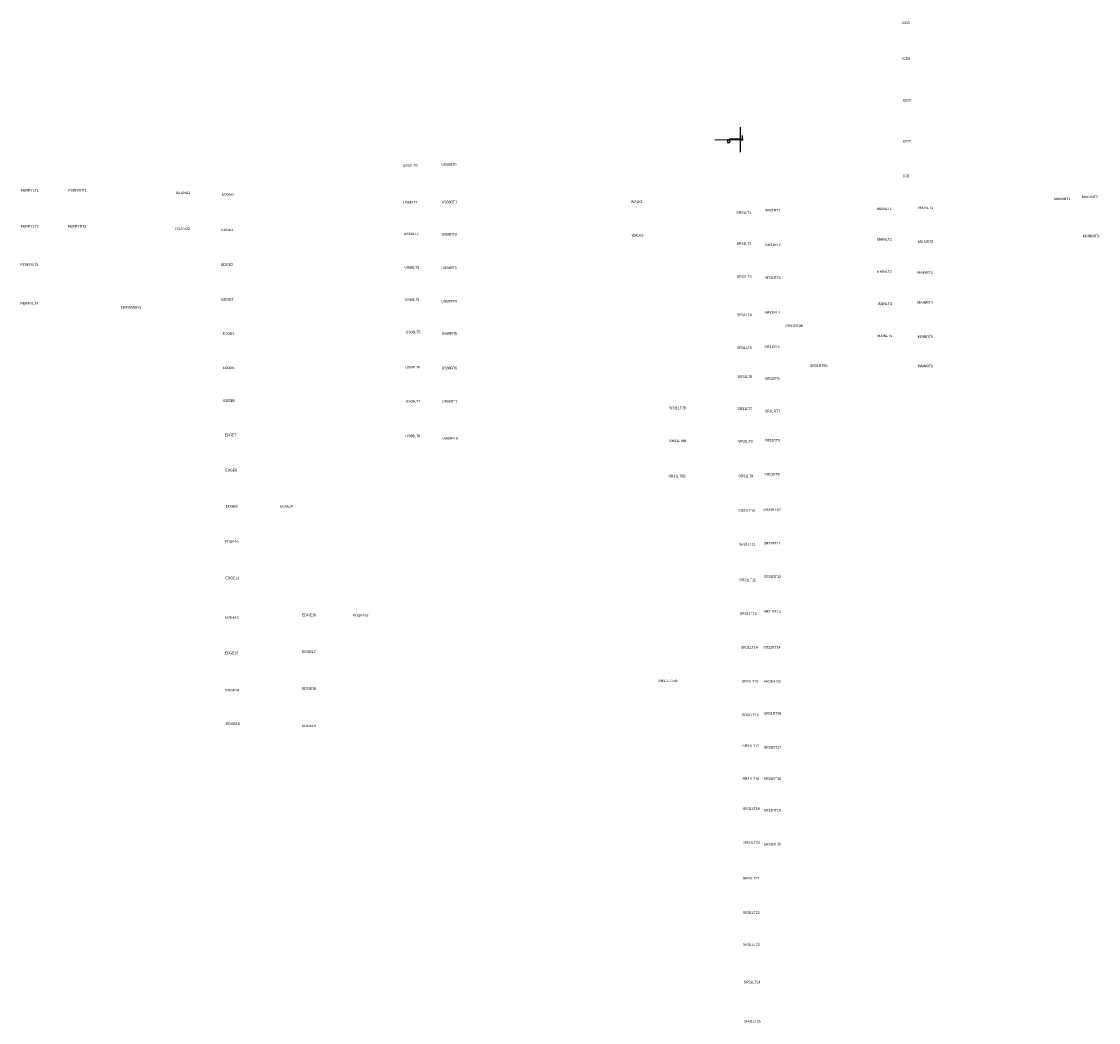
# Model space of a CAD drawing. Header units: feet. Extents: x 161194 to 165526, y 286511 to 289383.
# Tile 1 of 34: x 161241 to 161668, y 286945 to 287342. Entities that reach past the tile are written whole.
import ezdxf

# ---------------------------------------------------------------- set-up
doc = ezdxf.new("R2010")
doc.units = ezdxf.units.FT
doc.header["$MEASUREMENT"] = 0
doc.layers.add('PV_P_Drive', color=1, linetype='Continuous')
doc.layers.add('SH_Text', color=9, linetype='Continuous')
doc.styles.get("Standard").update_dxf_attribs({"font": 'font31.shx'})
doc.dimstyles.new('COEC', dxfattribs={"dimscale": 13.9, "dimtxt": 0.18, "dimasz": 0.18, "dimexe": 0.18, "dimexo": 0.0625, "dimgap": 0.09, "dimtad": 1, "dimzin": 0, "dimdsep": 46, "dimtxsty": 'Standard', "dimcen": 0.09, "dimclrd": 256, "dimclre": 256, "dimclrt": 256, "dimaunit": 1, "dimadec": 4, "dimazin": 0, "dimtfac": 1, "dimtofl": 0, "dimtmove": 0, "dimatfit": 3, "dimfxl": 1, "dimtolj": 1, "dimtzin": 0, "dimlwd": -1, "dimlwe": -1, "dimarcsym": 0})

# ---------------------------------------------------------------- blocks, each defined once
blk = doc.blocks.new('*D1231')
at = {"layer": 'Defpoints', "color": 0, "transparency": 16777216}
for p in [(161526.25, 287295.16), (161526.25, 287294.93), (161527.22, 287295.16)]:
    blk.add_point(p, dxfattribs=at)
at = {"layer": 'PV_P_Drive', "transparency": 16777216}
for p, q in [((161526.31, 287295.16), (161527.4, 287295.16)), ((161526.31, 287294.93), (161527.4, 287294.93)), ((161527.22, 287295.34), (161527.22, 287296.54)), ((161527.22, 287294.75), (161527.22, 287294.57))]:
    blk.add_line(p, q, dxfattribs=at)
for points in [[(161527.19, 287295.34), (161527.25, 287295.34), (161527.22, 287295.16)], [(161527.19, 287294.75), (161527.25, 287294.75), (161527.22, 287294.93)]]:
    blk.add_solid(points, dxfattribs=at)
at = {"layer": 'PV_P_Drive', "transparency": 16777216, "insert": (161527.04, 287296.03), "char_height": 0.18, "attachment_point": 5, "rotation": 90}
blk.add_mtext("\\A1;0.235'", dxfattribs=at)

msp = doc.modelspace()

# ---------------------------------------------------------------- linework, layer by layer
at = {"layer": 'PV_P_Drive', "flags": 128}
for points in [[(161526.252, 287299.826), (161526.252, 287290.032)], [(161521.252, 287294.829), (161516.252, 287294.729)], [(161521.252, 287294.912), (161522.002, 287295.079)], [(161526.252, 287294.929), (161521.252, 287294.829)], [(161521.252, 287294.912), (161521.252, 287293.829)], [(161521.252, 287294.829), (161522.002, 287294.829)], [(161526.252, 287295.164), (161522.002, 287295.079)], [(161522.002, 287295.079), (161522.002, 287293.829)], [(161521.252, 287293.829), (161522.002, 287293.829)]]:
    msp.add_lwpolyline(points, dxfattribs=at)

# ---------------------------------------------------------------- texts
at = {"layer": 'SH_Text', "char_height": 1, "attachment_point": 5}
for s, insert in [('ICD5', (161592.014, 287341.24)), ('ICD4', (161592.149, 287327.096)), ('ICD3', (161592.268, 287310.541)), ('ICD2', (161592.253, 287294.302)), ('US68RT0', (161410.738, 287285.05)), ('US68LT0', (161395.418, 287284.657)), ('ICD', (161592.135, 287280.54)), ('PERRYLT1', (161244.537, 287274.848)), ('PERRYRT1', (161263.5, 287274.87)), ('ISLAND1', (161305.292, 287273.87)), ('EDGE0', (161323.022, 287273.33)), ('MAININT2', (161664.912, 287272.244)), ('US68LT1', (161395.489, 287270.129)), ('US68RT1', (161410.936, 287270.244)), ('WALK1', (161485.291, 287270.367)), ('MAINLT1', (161599.833, 287267.937)), ('MAININT1', (161653.973, 287271.479)), ('SR31LT1', (161527.661, 287266.053)), ('SR31RT1', (161539.135, 287266.957)), ('MAINLT1', (161583.42, 287267.537)), ('PERRYLT2', (161244.508, 287260.579)), ('PERRYRT2', (161263.283, 287260.589)), ('ISLAND2', (161305.181, 287259.655)), ('EDGE1', (161322.843, 287259.207)), ('US68LT2', (161395.829, 287257.612)), ('US68RT2', (161410.915, 287257.432)), ('WALK2', (161485.559, 287256.982)), ('MAINLT2', (161583.42, 287255.407)), ('MAININT3', (161665.264, 287256.747)), ('SR31LT2', (161527.773, 287253.799)), ('SR31RT2', (161539.279, 287253.251)), ('MAINRT2', (161599.785, 287254.521)), ('PERRYLT3', (161244.386, 287245.368)), ('EDGE2', (161322.809, 287245.396)), ('US68LT3', (161396.049, 287244.331)), ('US68RT3', (161410.843, 287244.109)), ('MAINLT3', (161583.377, 287242.664)), ('MAINRT3', (161599.538, 287242.269)), ('SR31LT3', (161527.838, 287240.652)), ('SR31RT3', (161539.192, 287240.249)), ('PERRYLT4', (161244.428, 287230.021)), ('EDGE3', (161322.936, 287231.652)), ('US68LT4', (161396.2, 287231.569)), ('US68RT4', (161410.791, 287230.876)), ('MAINLT4', (161583.533, 287229.922)), ('MAINRT4', (161599.577, 287230.412)), ('DRIVEWAY1', (161284.8, 287228.429)), ('SR31LT4', (161527.906, 287225.461)), ('SR31RT4', (161538.956, 287226.557)), ('SR31RT4B', (161547.681, 287221.101)), ('EDGE4', (161323.357, 287218.115)), ('US68LT5', (161396.557, 287218.65)), ('US68RT5', (161410.955, 287218.117)), ('MAINLT5', (161583.625, 287217.171)), ('MAINRT5', (161599.652, 287216.85)), ('SR31LT5', (161527.963, 287212.455)), ('SR31RT5', (161538.913, 287212.941)), ('EDGE5', (161323.385, 287204.485)), ('US68LT6', (161396.484, 287204.718)), ('US68RT6', (161410.968, 287204.42)), ('SR31RT5B', (161557.447, 287205.315)), ('MAINRT6', (161599.648, 287205.172)), ('SR31LT6', (161528.174, 287200.949)), ('SR31RT6', (161539.042, 287200.249)), ('EDGE6', (161323.648, 287191.493)), ('US68LT7', (161396.531, 287191.258)), ('US68RT7', (161411.076, 287191.228)), ('SR31LT7B', (161501.422, 287188.585)), ('SR31LT7', (161528.086, 287188.29)), ('SR31RT7', (161539.081, 287187.354)), ('EDGE7', (161324.166, 287177.883)), ('US68LT8', (161396.482, 287177.468)), ('US68RT8', (161411.236, 287176.602)), ('SR31LT8B', (161501.539, 287175.562)), ('SR31LT8', (161528.229, 287175.408)), ('SR31RT8', (161538.971, 287175.768)), ('EDGE8', (161324.431, 287163.944)), ('SR31LT9B', (161501.217, 287161.577)), ('SR31LT9', (161528.491, 287161.625)), ('SR31RT9', (161538.843, 287162.289)), ('EDGE9', (161324.57, 287149.585)), ('EDGE9T', (161346.518, 287149.664)), ('SR31RT10', (161538.822, 287148.339)), ('SR31LT10', (161528.792, 287147.895)), ('EDGE10', (161324.633, 287135.604)), ('SR31LT11', (161529.034, 287134.6)), ('SR31RT11', (161538.958, 287134.95)), ('EDGE11', (161324.868, 287121.152)), ('SR31LT12', (161529.212, 287120.394)), ('SR31RT12', (161538.994, 287121.709)), ('EDGE12', (161324.721, 287105.646)), ('EDGE16', (161355.291, 287106.513)), ('EDGE16T', (161375.806, 287106.268)), ('SR31LT13', (161529.475, 287107.14)), ('SR31RT13', (161538.94, 287107.861)), ('SR31LT14', (161529.909, 287093.661)), ('SR31RT14', (161538.851, 287093.697)), ('EDGE13', (161324.535, 287091.448)), ('EDGE17', (161355.218, 287091.967)), ('SR31LT15B', (161497.645, 287080.402)), ('SR31LT15', (161530.191, 287080.234)), ('SR31RT15', (161539.04, 287080.273)), ('EDGE14', (161324.814, 287076.67)), ('EDGE18', (161355.306, 287077.391)), ('SR31RT16', (161539.114, 287067.514)), ('EDGE15', (161325.086, 287063.413)), ('SR31LT16', (161530.299, 287066.892)), ('EDGE19', (161355.263, 287062.563)), ('SR31LT17', (161530.469, 287054.619)), ('SR31RT17', (161539.049, 287054.046)), ('SR31LT18', (161530.474, 287041.658)), ('SR31RT18', (161539.01, 287041.589)), ('SR31LT19', (161530.671, 287029.709)), ('SR31RT19', (161538.966, 287029.091)), ('SR31LT20', (161530.767, 287016.307)), ('SR31RT20', (161538.987, 287015.67)), ('SR31LT21', (161530.607, 287002.15)), ('SR31LT22', (161530.659, 286988.5)), ('SR31LT23', (161530.727, 286975.89)), ('SR31LT24', (161530.963, 286960.989)), ('SR31LT25', (161531.128, 286945.492))]:
    msp.add_mtext_dynamic_manual_height_columns(s, width=26.25509, gutter_width=10, heights=[0], dxfattribs=dict(at, insert=insert))

# ---------------------------------------------------------------- dimensions: what is measured, and where the dimension line sits
at = {"layer": 'PV_P_Drive'}
dim = msp.add_linear_dim(base=(161527.223, 287295.164), p1=(161526.252, 287294.929), p2=(161526.252, 287295.164), angle=90, text="0.235'", dimstyle='COEC', override={"dimscale": 1}, dxfattribs=at)
dim.commit()
dim.dimension.update_dxf_attribs({"geometry": '*D1231', "text_midpoint": (161527.043, 287296.03)})

doc.saveas('drawing.dxf')
